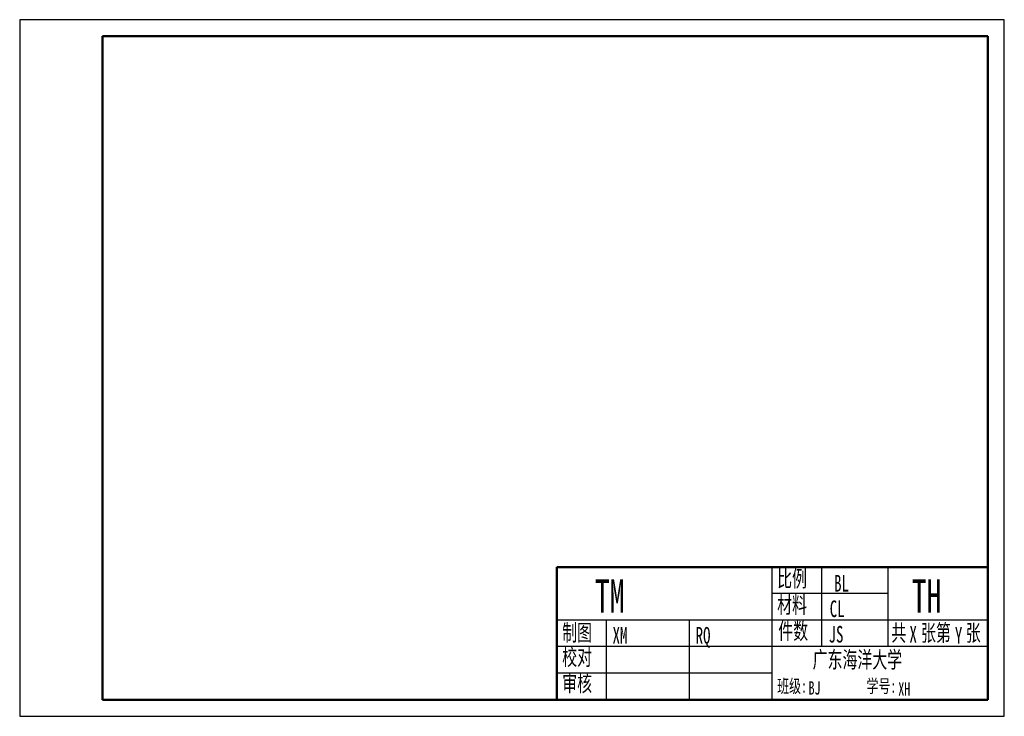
# Model space of a CAD drawing. Header units: millimetres. Extents: x -103 to 194, y 18 to 228.
import ezdxf

# ---------------------------------------------------------------- set-up
doc = ezdxf.new("R2010")
doc.units = ezdxf.units.MM
doc.layers.add('2粗实线', color=7, linetype='Continuous', lineweight=50)
doc.layers.add('4细实线', color=3, linetype='Continuous')
doc.layers.add('6文本', color=5, linetype='Continuous')
doc.styles.add('text', font='simfang.ttf', dxfattribs={"width": 0.66, "oblique": 10})

msp = doc.modelspace()

# ---------------------------------------------------------------- linework, layer by layer
at = {"layer": '2粗实线'}
for p, q in [((189, 222.5), (-78, 222.5)), ((-78, 222.5), (-78, 22.5)), ((189, 22.5), (189, 222.5)), ((59, 62.5), (189, 62.5)), ((59, 22.5), (59, 62.5)), ((189, 62.5), (189, 22.5)), ((189, 62.5), (189, 22.5)), ((-78, 22.5), (189, 22.5)), ((189, 22.5), (59, 22.5)), ((189, 22.5), (59, 22.5))]:
    msp.add_line(p, q, dxfattribs=at)
at = {"layer": '4细实线'}
for p, q in [((194, 227.5), (-103, 227.5)), ((-103, 227.5), (-103, 17.5)), ((194, 17.5), (194, 227.5)), ((124, 22.5), (124, 62.5)), ((139, 38.5), (139, 62.5)), ((159, 38.5), (159, 62.5)), ((159, 54.5), (124, 54.5)), ((189, 46.5), (59, 46.5)), ((74, 22.5), (74, 46.5)), ((99, 22.5), (99, 46.5)), ((189, 38.5), (59, 38.5)), ((124, 30.5), (59, 30.5)), ((-103, 17.5), (194, 17.5))]:
    msp.add_line(p, q, dxfattribs=at)

# ---------------------------------------------------------------- texts
at = {"layer": '6文本', "style": 'text', "width": 0.66}
for s, height, p in [('比例', 5, (125.48, 56.51)), ('材料', 5, (125.48, 48.62)), ('制图', 5, (60.65, 40.24)), ('件数', 5, (125.82, 40.73)), ('共  张第  张', 5, (159.9, 40.18)), ('校对', 5, (60.65, 32.88)), ('广东海洋大学', 5, (136.18, 32.08)), ('审核', 5, (60.65, 24.98)), ('班级:          学号:', 4, (125.48, 24.61))]:
    msp.add_text(s, height=height, dxfattribs=at).set_placement(p)
for tag, p, s, height in [('BL', (142.66, 55.1), '1:1', 5), ('TM', (70.48, 48.76), '轴承座', 10), ('TH', (166.06, 48.76), '1-01', 10), ('CL', (141.33, 47.42), 'HT200', 5), ('JS', (140.99, 39.74), '1', 5), ('X', (165.39, 39.74), '1', 5), ('XM', (75.83, 39.41), '萧时诚', 5), ('RQ', (100.89, 39.41), '2017.10.28', 5), ('Y', (179.09, 39.41), '1', 5), ('BJ', (134.96, 24.05), '工管1091', 4), ('XH', (162.03, 23.72), '200911424118', 4)]:
    msp.add_attdef(tag, p, s, height=height, dxfattribs=at)

doc.saveas('drawing.dxf')
